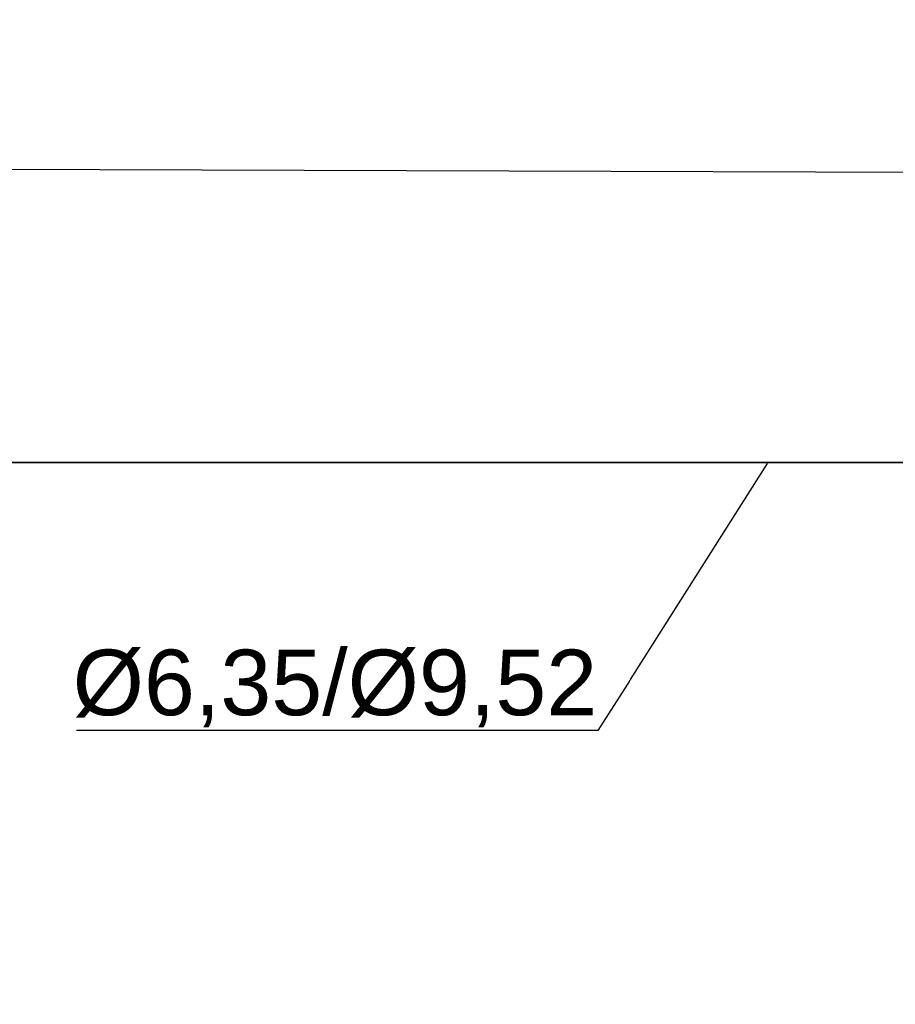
# Model space of a CAD drawing. Header units: millimetres. Extents: x -424979 to 718034, y -72486 to 344972.
# Tile 161 of 256: x 554230 to 557568, y 142446 to 146200. Entities that reach past the tile are written whole.
import ezdxf
from ezdxf import colors
from ezdxf.entities.mleader import LeaderData, LeaderLine
from ezdxf.math import Vec2, Vec3
from ezdxf.xclip import XClip

# ---------------------------------------------------------------- set-up
doc = ezdxf.new("R2010")
doc.units = ezdxf.units.MM
doc.header["$MEASUREMENT"] = 0
doc.header["$XCLIPFRAME"] = 0
for name, color, linetype, lineweight in [('IS_KLIM Opis_Średnice', 7, 'Continuous', 9), ('IS_KLIM_FREON', 6, 'GAS_LINE', 35), ('SKAN - RZUT_7_0_Nr_pióra__1', 7, 'Continuous', 13)]:
    doc.layers.add(name, color=color, linetype=linetype, lineweight=lineweight)
doc.layers.add('Rysunki i obrazki', color=7, linetype='Continuous')
doc.linetypes.add('GAS_LINE', pattern='A,12.7,-5.08,["GAS",Standard,S=2.54,R=0,X=-2.54,Y=-1.27],-6.35', length=24.13)
picture_1 = doc.add_image_def('image7.tif', size_in_pixel=(14115, 7016))

# ---------------------------------------------------------------- blocks, each defined once
blk = doc.blocks.new('Rysunek_7_7', base_point=(-247133.1, 120862.7))
at = {"layer": 'SKAN - RZUT_7_0_Nr_pióra__1', "color": 7, "lineweight": 13}
image = blk.add_image(picture_1, insert=(-306883.1, 91162.7), size_in_units=(119499.9, 59400), dxfattribs=at)
image.set_boundary_path([(-0.5, -0.5), (14114.5, 7015.5)])

msp = doc.modelspace()

# ---------------------------------------------------------------- linework, layer by layer
at = {"layer": 'IS_KLIM_FREON', "lineweight": 35, "ltscale": 0.4}
msp.add_lwpolyline([(560955, 143889.8), (560955, 144511), (553207.7, 144511), (553207.7, 145151.9)], dxfattribs=at)

# ---------------------------------------------------------------- block references
at = {"layer": 'Rysunki i obrazki', "color": 151, "linetype": 'Continuous', "lineweight": 20, "true_color": 0x80c2ff}
ref = msp.add_blockref('Rysunek_7_7', (578150.8, 164030.1), dxfattribs=at)
XClip(ref).set_block_clipping_path([(-306883.0907464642, 91162.6626359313), (-187383.1463020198, 150562.679302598)])

# ---------------------------------------------------------------- next in the draw order: leaders
at = {"layer": 'IS_KLIM Opis_Średnice', "ltscale": 30}
ml = msp.add_multileader_mtext('Standard', dxfattribs=at)
ml.set_content('{\\fArial|b0|i0|c238|p0;\\C7;Odprowadzenie skroplin (przewód tłoczny) od klimatyzatora zastosować pompkę skroplin. W związku z brakiiem w pobliżu istenijącego pionu kanalizacyji sanitarnej skropliny z klimatyzacji zaleca się odprowadzić na zewnątrz budynku. W tym celu należy zamontować rurę odpływową, która skieruje wodę do rynny lub specjalnego zbiornika. Należy pamiętać o regularnym opróżnianiu zbiornika, aby zapobiec jego przepełnieniu. Ustalić bezpośrednio z Inwestrem podczas  robót budowlanych.  }', color=256)
ml.set_leader_properties()
ml.build(insert=Vec2(0, 0))
ml.multileader.update_dxf_attribs({"text_left_attachment_type": 6, "text_right_attachment_type": 6, "dogleg_length": 0.36})
ctx = ml.context
ctx.base_point, ctx.char_height, ctx.plane_origin, ctx.plane_y_axis = Vec3(540141.1, 149387.1), 250, Vec3(549800.9, 156171.9), Vec3(0, -1)
ctx.left_attachment, ctx.right_attachment = 6, 6
notes = []
notes.append((ctx, [(0, (1, 1, 0), (551133.3, 149387.1), (-1, 0), 0.36, [(1, [(552382.5, 145635.2), (562220.9, 145603.5)], 256, [])])]))
ctx.mtext.insert, ctx.mtext.width, ctx.mtext.flow_direction = Vec3(540143.1, 149710.6), 11099.971, 5
ctx.mtext.has_bg_fill, ctx.mtext.bg_color, ctx.mtext.bg_scale_factor, ctx.mtext.bg_transparency, ctx.mtext.use_window_bg_color = 1, -939524096, 1.5, 0, 1
ml = msp.add_multileader_mtext('Standard', dxfattribs=at)
ml.set_content('{\\fArial|b0|i0|c238|p0;%%C6,35/%%C9,52}', color=256)
ml.set_leader_properties()
ml.build(insert=Vec2(0, 0))
ml.multileader.update_dxf_attribs({"text_left_attachment_type": 5, "text_right_attachment_type": 5, "dogleg_length": 0.8})
ctx = ml.context
ctx.base_point, ctx.char_height, ctx.plane_origin = Vec3(554462.5, 143489.3), 250, Vec3(561212.2, 144803.2)
ctx.left_attachment, ctx.right_attachment, ctx.text_align_type = 5, 5, 2
notes.append((ctx, [(0, (1, 1, 0), (556434.5, 143489.3), (-1, 0), 0.8, [(0, [(557081.3, 144511)], 256, [])])]))
ctx.mtext.insert, ctx.mtext.alignment, ctx.mtext.flow_direction = Vec3(556431.7, 143798), 3, 5
ctx.mtext.has_bg_fill, ctx.mtext.bg_color, ctx.mtext.bg_scale_factor, ctx.mtext.bg_transparency, ctx.mtext.use_window_bg_color = 1, -939524096, 1.5, 0, 1
for ctx, leaders in notes:
    for number, flags, end, landing, length, lines in leaders:
        leader = LeaderData()
        leader.index, (leader.has_last_leader_line, leader.has_dogleg_vector, leader.attachment_direction) = number, flags
        leader.last_leader_point, leader.dogleg_vector, leader.dogleg_length = Vec3(end), Vec3(landing), length
        for number, points, colour, breaks in lines:
            line = LeaderLine()
            line.index, line.vertices, line.color, line.breaks = number, Vec3.list(points), colors.encode_raw_color(colour), breaks
            leader.lines.append(line)
        ctx.leaders.append(leader)

doc.saveas('drawing.dxf')
